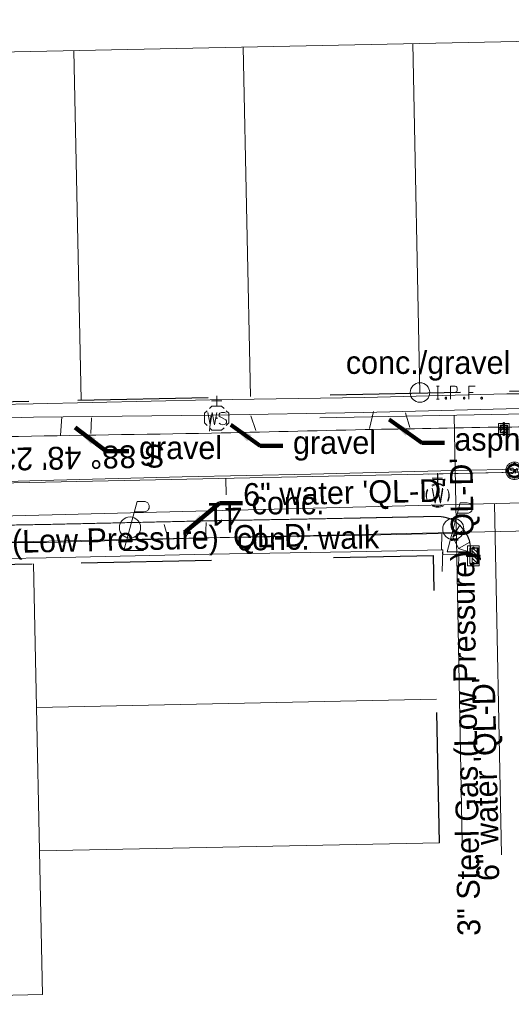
# Model space of a CAD drawing. Header units: feet. Extents: x 2433273 to 2447442, y 555003 to 575201.
# Tile 99 of 226: x 2444649 to 2444799, y 558184 to 558486. Entities that reach past the tile are written whole.
import ezdxf
from ezdxf.enums import TextEntityAlignment as Align

# ---------------------------------------------------------------- set-up
doc = ezdxf.new("R2010")
doc.units = ezdxf.units.FT
doc.header["$LTSCALE"] = 50
doc.header["$MEASUREMENT"] = 0
for name, pattern in [('cl20', [100, 5, -5, 80, -5, 5]), ('cl50', [100, 7.5, -7.5, 70, -7.5, 7.5]), ('DGN Style 1', [291.026069, 0.484236, -290.541832]), ('DGN Style 2', [484.236387, 290.541832, -193.694555]), ('DGN Style 3', [677.930942, 484.236387, -193.694555]), ('DGN Style 4', [775.262456, 387.38911, -193.694555, 0.484236, -193.694555]), ('DGN Style 5', [338.965471, 145.270916, -193.694555]), ('DGN Style 6', [921.017609, 0.484236, -193.694555, 338.965471, -193.694555, 0.484236, -193.694555]), ('DGN Style 7', [968.472775, 435.812749, -193.694555, 145.270916, -193.694555]), ('drainage01', [1.6, 0.85, -0.75]), ('rowex', [4.85, 0.8, -0.375, -0.375, 0.8, -0.3, 0.8, -0.3, 0.8, -0.3])]:
    doc.linetypes.add(name, pattern=pattern)
for name, color, linetype, lineweight in [('DR_X_Cells', 151, 'DGN Style 2', 0), ('DR_X_Cells (Construction)', 151, 'DGN Style 2', 0), ('DV_X_Property_Line', 7, 'Continuous', 0), ('GE_P_CL_50', 7, 'cl50', 13), ('GK_Drainage_Nodes', 7, 'Continuous', 53), ('GK_Drainage_Nodes (Construction)', 7, 'Continuous', 53), ('PV_P_Curb_Ramp', 120, 'Continuous', 13), ('PV_X_COP', 4, 'DGN Style 4', 0), ('PV_X_Driveway', 7, 'DGN Style 5', 0), ('PV_X_EOP', 7, 'DGN Style 3', 0), ('PV_X_Walk', 120, 'DGN Style 5', 0), ('RW_X_CL_20', 6, 'cl20', 0), ('RW_X_Fee_RW', 6, 'rowex', 30), ('SV_X_Mon_Cells_Found', 7, 'Continuous', 0), ('SV_X_Text', 7, 'Continuous', 0), ('UT_X_Gas', 2, 'Continuous', 0), ('UT_X_Gas_Text', 7, 'Continuous', 0), ('UT_X_Misc_Cells', 7, 'Continuous', 0), ('UT_X_Sanitary_Cells', 3, 'Continuous', 0), ('UT_X_Sanitary_Cells (Construction)', 3, 'Continuous', 0), ('UT_X_Water', 133, 'Continuous', 0), ('UT_X_Water_Cells', 133, 'Continuous', 0), ('UT_X_Water_Cells (Construction)', 133, 'Continuous', 0), ('UT_X_Water_Text', 7, 'Continuous', 0)]:
    doc.layers.add(name, color=color, linetype=linetype, lineweight=lineweight)
doc.styles.add('Slanted-Normal LS 0.50', font='font31.shx', dxfattribs={"height": 0.14})
doc.styles.add('Slanted-Normal LS 0.50_0', font='font31.shx')
doc.styles.add('Style-font31', font='font31.shx')
doc.dimstyles.new('Dec-0  Slanted', dxfattribs={"dimscale": 50, "dimtxt": 0.14, "dimasz": 0.14, "dimexe": 0.07, "dimexo": 0.07, "dimgap": 0.07, "dimtad": 1, "dimdec": 0, "dimzin": 3, "dimdsep": 46, "dimtxsty": 'Slanted-Normal LS 0.50_0', "dimcen": 0.09, "dimclrd": 97, "dimclre": 97, "dimclrt": 7, "dimadec": 0, "dimazin": 3, "dimtfac": 1, "dimtdec": 0, "dimtofl": 0, "dimtmove": 1, "dimatfit": 1, "dimfxl": 1, "dimtzin": 3, "dimlwd": 0, "dimlwe": 0, "dimarcsym": 0})

# ---------------------------------------------------------------- blocks, each defined once
blk = doc.blocks.new('WGV_7')
at = {"layer": 'UT_X_Water_Cells', "color": 133, "linetype": 'Continuous', "lineweight": 0}
for p, q in [((0, 0.07), (0, 0.1336)), ((0.0317, 0.1018), (-0.0318, 0.1018))]:
    blk.add_line(p, q, dxfattribs=at)
at = {"layer": 'UT_X_Water_Cells', "color": 133, "linetype": 'Continuous', "lineweight": 0, "flags": 128}
blk.add_lwpolyline([(-0.0318, 0.041), (-0.0159, -0.0452), (0, 0.041), (0.016, -0.0452), (0.0318, 0.041)], dxfattribs=at)
at = {"layer": 'UT_X_Water_Cells', "color": 133, "linetype": 'Continuous', "lineweight": 0}
for start, end in [(60.01836, 120.01574), (330.01836, 29.98164), (239.98426, 299.98164)]:
    blk.add_arc((0, 0.0001), 0.07, start, end, dxfattribs=at)
at = {"layer": 'UT_X_Water_Cells', "color": 133, "linetype": 'Continuous', "lineweight": 0, "extrusion": (0, 0, -1)}
blk.add_arc((0, 0.0001), 0.07, 330.01836, 29.98164, dxfattribs=at)
at = {"layer": 'UT_X_Water_Cells (Construction)', "color": 133, "linetype": 'Continuous', "lineweight": 30}
blk.add_point((0, 0), dxfattribs=at)
blk = doc.blocks.new('WGV_8')
at = {"layer": 'UT_X_Water_Cells', "color": 133, "linetype": 'Continuous', "lineweight": 0}
for p, q in [((0, 0.07), (0, 0.1336)), ((0.0318, 0.1018), (-0.0318, 0.1018))]:
    blk.add_line(p, q, dxfattribs=at)
at = {"layer": 'UT_X_Water_Cells', "color": 133, "linetype": 'Continuous', "lineweight": 0, "flags": 128}
blk.add_lwpolyline([(-0.0318, 0.041), (-0.0159, -0.0452), (0, 0.041), (0.016, -0.0452), (0.0318, 0.041)], dxfattribs=at)
at = {"layer": 'UT_X_Water_Cells', "color": 133, "linetype": 'Continuous', "lineweight": 0}
for start, end in [(60.01836, 120.01574), (330.01836, 29.98164), (239.98426, 299.98164)]:
    blk.add_arc((0, 0.0001), 0.07, start, end, dxfattribs=at)
at = {"layer": 'UT_X_Water_Cells', "color": 133, "linetype": 'Continuous', "lineweight": 0, "extrusion": (0, 0, -1)}
blk.add_arc((0, 0.0001), 0.07, 330.01836, 29.98164, dxfattribs=at)
at = {"layer": 'UT_X_Water_Cells (Construction)', "color": 133, "linetype": 'Continuous', "lineweight": 30}
blk.add_point((0, 0), dxfattribs=at)
blk = doc.blocks.new('CB22B-X_2')
at = {"layer": 'DR_X_Cells', "color": 151, "linetype": 'Continuous', "lineweight": 0}
for p, q in [((-1.15, -0.61), (0.61, 1.15)), ((-1.15, 0.52), (-0.52, 1.15)), ((-0.55, -1.15), (1.15, 0.55)), ((0.58, -1.15), (1.15, -0.58))]:
    blk.add_line(p, q, dxfattribs=at)
at = {"layer": 'DR_X_Cells', "color": 151, "linetype": 'drainage01', "lineweight": 0}
blk.add_lwpolyline([(-1.67, 1.67), (1.67, 1.67), (1.67, -1.67), (-1.67, -1.67), (-1.67, 1.67)], close=True, dxfattribs=at)
at = {"layer": 'DR_X_Cells', "color": 151, "linetype": 'Continuous', "lineweight": 0, "flags": 128}
blk.add_lwpolyline([(-1.15, 1.15), (1.15, 1.15), (1.15, -1.15), (-1.15, -1.15), (-1.15, 1.15)], close=True, dxfattribs=at)
at = {"layer": 'DR_X_Cells (Construction)', "color": 20, "linetype": 'drainage01', "lineweight": 0}
blk.add_lwpolyline([(-1, 1), (1, 1), (1, -1), (-1, -1), (-1, 1)], close=True, dxfattribs=at)
at = {"layer": 'GK_Drainage_Nodes (Construction)', "color": 61, "linetype": 'DGN Style 6', "lineweight": 53}
for p in [(-1, 0), (0, 1), (1, 0), (0, -1)]:
    blk.add_point(p, dxfattribs=at)
at = {"layer": 'GK_Drainage_Nodes (Construction)', "color": 21, "linetype": 'DGN Style 2', "lineweight": 53}
blk.add_point((0, 1.67), dxfattribs=at)
at = {"layer": 'GK_Drainage_Nodes (Construction)', "color": 151, "linetype": 'DGN Style 7', "lineweight": 53}
blk.add_point((0, 0), dxfattribs=at)
at = {"layer": 'GK_Drainage_Nodes (Construction)', "color": 21, "linetype": 'DGN Style 5', "lineweight": 53}
blk.add_point((0, 0), dxfattribs=at)
at = {"layer": 'GK_Drainage_Nodes (Construction)', "color": 40, "linetype": 'DGN Style 4', "lineweight": 53}
blk.add_point((0, 0), dxfattribs=at)
at = {"layer": 'GK_Drainage_Nodes (Construction)', "color": 223, "linetype": 'DGN Style 1', "lineweight": 53}
blk.add_point((0, -1.67), dxfattribs=at)
blk = doc.blocks.new('MH1D-X-SAN_3')
at = {"layer": 'GK_Drainage_Nodes (Construction)', "color": 61, "linetype": 'DGN Style 6', "lineweight": 53}
blk.add_circle((0, 0), 2, dxfattribs=at)
at = {"layer": 'GK_Drainage_Nodes (Construction)', "color": 223, "linetype": 'DGN Style 1', "lineweight": 53}
blk.add_point((0, 2), dxfattribs=at)
at = {"layer": 'GK_Drainage_Nodes (Construction)', "color": 151, "linetype": 'DGN Style 7', "lineweight": 53}
blk.add_point((0, 0), dxfattribs=at)
at = {"layer": 'GK_Drainage_Nodes (Construction)', "color": 21, "linetype": 'DGN Style 5', "lineweight": 53}
blk.add_point((0, 0), dxfattribs=at)
at = {"layer": 'GK_Drainage_Nodes (Construction)', "color": 40, "linetype": 'DGN Style 4', "lineweight": 53}
blk.add_point((0, 0), dxfattribs=at)
at = {"layer": 'GK_Drainage_Nodes (Construction)', "color": 21, "linetype": 'DGN Style 2', "lineweight": 53}
blk.add_point((0, -2), dxfattribs=at)
at = {"layer": 'UT_X_Sanitary_Cells', "color": 3, "linetype": 'Continuous', "lineweight": 0, "flags": 128}
for points in [[(-0.33, 0.69), (-0.36, 0.71), (-0.4, 0.74), (-0.51, 0.77), (-0.65, 0.8), (-0.75, 0.8), (-0.79, 0.8), (-0.95, 0.76), (-1.09, 0.69), (-1.18, 0.59), (-1.2, 0.48), (-1.2, 0.41), (-1.18, 0.31), (-1.08, 0.22), (-0.38, -0.16), (-0.32, -0.21), (-0.29, -0.26), (-0.27, -0.33), (-0.27, -0.41), (-0.28, -0.48), (-0.29, -0.54), (-0.32, -0.6), (-0.35, -0.65), (-0.37, -0.69), (-0.41, -0.72), (-0.45, -0.75), (-0.5, -0.77), (-0.53, -0.79), (-0.65, -0.8), (-0.82, -0.8), (-0.94, -0.77), (-1.1, -0.69), (-1.2, -0.61)], [(0.21, -0.8), (0.71, 0.8), (1.2, -0.8)], [(1.08, -0.42), (0.34, -0.42)]]:
    blk.add_lwpolyline(points, dxfattribs=at)
at = {"layer": 'UT_X_Sanitary_Cells', "linetype": 'drainage01', "lineweight": 0}
blk.add_circle((0, 0), 2.67, dxfattribs=at)
at = {"layer": 'UT_X_Sanitary_Cells (Construction)', "color": 20, "linetype": 'drainage01', "lineweight": 0}
blk.add_circle((0, 0), 2, dxfattribs=at)
blk = doc.blocks.new('CB3-X_1')
at = {"layer": 'DR_X_Cells', "color": 151, "linetype": 'Continuous', "lineweight": 0}
for p, q in [((-2.5, -1.76), (-0.75, 0)), ((-2.5, -0.63), (-1.88, 0)), ((-1.44, -1.83), (0.38, 0)), ((-0.31, -1.83), (1.51, 0)), ((0.82, -1.83), (2.5, -0.14)), ((1.94, -1.83), (2.5, -1.28))]:
    blk.add_line(p, q, dxfattribs=at)
at = {"layer": 'DR_X_Cells', "color": 151, "linetype": 'drainage01', "lineweight": 0}
blk.add_lwpolyline([(-3.04, 1.42), (3.04, 1.42), (3.04, -2.17), (-3.04, -2.17), (-3.04, 1.42)], close=True, dxfattribs=at)
at = {"layer": 'DR_X_Cells', "color": 151, "linetype": 'Continuous', "lineweight": 0, "flags": 128}
blk.add_lwpolyline([(-2.5, 0), (2.5, 0), (2.5, -1.83), (-2.5, -1.83), (-2.5, 0)], close=True, dxfattribs=at)
at = {"layer": 'DR_X_Cells (Construction)', "color": 20, "linetype": 'drainage01', "lineweight": 0}
blk.add_lwpolyline([(-2.37, 0.75), (2.37, 0.75), (2.37, -1.5), (-2.37, -1.5), (-2.37, 0.75)], close=True, dxfattribs=at)
at = {"layer": 'GK_Drainage_Nodes (Construction)', "color": 21, "linetype": 'DGN Style 2', "lineweight": 53}
blk.add_point((0, 1.42), dxfattribs=at)
at = {"layer": 'GK_Drainage_Nodes (Construction)', "color": 61, "linetype": 'DGN Style 6', "lineweight": 53}
for p in [(0, 0.75), (-2.37, -0.37), (0, -1.5), (2.37, -0.37)]:
    blk.add_point(p, dxfattribs=at)
at = {"layer": 'GK_Drainage_Nodes (Construction)', "color": 21, "linetype": 'DGN Style 5', "lineweight": 53}
blk.add_point((0, 0), dxfattribs=at)
at = {"layer": 'GK_Drainage_Nodes (Construction)', "color": 40, "linetype": 'DGN Style 4', "lineweight": 53}
blk.add_point((0, 0), dxfattribs=at)
at = {"layer": 'GK_Drainage_Nodes (Construction)', "color": 151, "linetype": 'DGN Style 7', "lineweight": 53}
blk.add_point((0, -0.37), dxfattribs=at)
at = {"layer": 'GK_Drainage_Nodes (Construction)', "color": 223, "linetype": 'DGN Style 1', "lineweight": 53}
blk.add_point((0, -2.17), dxfattribs=at)
blk = doc.blocks.new('WSS_7')
at = {"layer": 'UT_X_Water_Cells', "color": 133, "linetype": 'Continuous', "lineweight": 0}
for p, q in [((0, 0.0741), (0, 0.1376)), ((0.0318, 0.1058), (-0.0319, 0.1058)), ((0.0202, 0.0082), (0.0553, -0.0101))]:
    blk.add_line(p, q, dxfattribs=at)
at = {"layer": 'UT_X_Water_Cells', "color": 133, "linetype": 'Continuous', "lineweight": 0, "flags": 128}
for points in [[(0.0448, 0.0588), (0.0296, 0.0741), (-0.0297, 0.0741), (-0.0448, 0.059)], [(-0.0588, 0.0448), (-0.0741, 0.0297), (-0.0741, -0.0296), (-0.059, -0.0447)], [(-0.0554, 0.0355), (-0.0412, -0.0408), (-0.0272, 0.0355), (-0.013, -0.0408), (0.0013, 0.0355)], [(0.0588, -0.0447), (0.074, -0.0296), (0.074, 0.0297), (0.0588, 0.0448)], [(-0.045, -0.0587), (-0.0297, -0.074), (0.0296, -0.074), (0.0448, -0.0588)]]:
    blk.add_lwpolyline(points, dxfattribs=at)
at = {"layer": 'UT_X_Water_Cells', "color": 133, "linetype": 'Continuous', "lineweight": 0, "extrusion": (0, 0, -1)}
for centre, radius, start, end in [((-0.0277, 0.0195), 0.0135, 303.63245, 53.74127), ((-0.0388, -0.0047), 0.04, 61.34633, 118.65367), ((-0.0372, -0.0091), 0.0316, 235.60372, 316.33053), ((-0.0438, -0.0225), 0.017, 132.06416, 228.51167)]:
    blk.add_arc(centre, radius, start, end, dxfattribs=at)
at = {"layer": 'UT_X_Water_Cells (Construction)', "color": 133, "linetype": 'Continuous', "lineweight": 30}
blk.add_point((0, 0), dxfattribs=at)
blk = doc.blocks.new('PLP_5')
at = {"layer": 'UT_X_Misc_Cells', "color": 1, "linetype": 'Continuous', "lineweight": 0}
for p, q in [((0.0428, 0.16), (0.0853, 0.16)), ((0.0257, 0.0962), (0.0853, 0.0962))]:
    blk.add_line(p, q, dxfattribs=at)
at = {"layer": 'UT_X_Misc_Cells', "color": 1, "linetype": 'Continuous', "lineweight": 0, "flags": 128}
blk.add_lwpolyline([(0.0428, 0.16), (-0.0375, -0.14), (0.0825, -0.14)], dxfattribs=at)
at = {"layer": 'UT_X_Misc_Cells', "color": 1, "linetype": 'Continuous', "lineweight": 0}
blk.add_circle((0, 0), 0.065, dxfattribs=at)
at = {"layer": 'UT_X_Misc_Cells', "color": 1, "linetype": 'Continuous', "lineweight": 0, "extrusion": (0, 0, -1)}
blk.add_arc((-0.086, 0.1281), 0.0319, 88.8767, 271.1233, dxfattribs=at)
blk = doc.blocks.new('IPF_30')
at = {"layer": 'SV_X_Mon_Cells_Found', "color": 7, "linetype": 'Continuous', "lineweight": 0, "flags": 128}
for points in [[(0.1007, 0.04), (0.1184, 0.04)], [(0.1095, -0.04), (0.1095, 0.04)], [(0.1878, -0.04), (0.1878, 0.04), (0.2143, 0.04), (0.217, 0.0394), (0.2209, 0.0381), (0.2225, 0.0368), (0.2242, 0.0356), (0.2264, 0.0324), (0.228, 0.0293), (0.2291, 0.0242), (0.2291, 0.0167), (0.2286, 0.0142), (0.2275, 0.0104), (0.2253, 0.006), (0.2231, 0.0041), (0.2214, 0.0028), (0.2187, 0.0016), (0.2143, 0.0009), (0.1878, 0.0009)], [(0.3383, 0.04), (0.3002, 0.04), (0.3002, -0.04)], [(0.3002, 0.0009), (0.3272, 0.0009)], [(0.1007, -0.04), (0.1184, -0.04)], [(0.1575, -0.0293), (0.1602, -0.0293), (0.1619, -0.0305), (0.1635, -0.0331), (0.1635, -0.0362), (0.1619, -0.0387), (0.1602, -0.04), (0.1575, -0.04), (0.1558, -0.0387), (0.1542, -0.0362), (0.1542, -0.0331), (0.1558, -0.0305), (0.1575, -0.0293)], [(0.2699, -0.0293), (0.2727, -0.0293), (0.2743, -0.0305), (0.276, -0.0331), (0.276, -0.0362), (0.2743, -0.0387), (0.2727, -0.04), (0.2699, -0.04), (0.2683, -0.0387), (0.2666, -0.0362), (0.2666, -0.0331), (0.2683, -0.0305), (0.2699, -0.0293)], [(0.3774, -0.0293), (0.3801, -0.0293), (0.3818, -0.0305), (0.3835, -0.0331), (0.3835, -0.0362), (0.3818, -0.0387), (0.3801, -0.04), (0.3774, -0.04), (0.3757, -0.0387), (0.3741, -0.0362), (0.3741, -0.0331), (0.3757, -0.0305), (0.3774, -0.0293)]]:
    blk.add_lwpolyline(points, dxfattribs=at)
at = {"layer": 'SV_X_Mon_Cells_Found', "color": 7, "linetype": 'Continuous', "lineweight": 0}
blk.add_circle((0, 0), 0.06, dxfattribs=at)
blk = doc.blocks.new('PLP_6')
at = {"layer": 'UT_X_Misc_Cells', "color": 1, "linetype": 'Continuous', "lineweight": 0}
for p, q in [((0.0428, 0.16), (0.0853, 0.16)), ((0.0257, 0.0962), (0.0853, 0.0962))]:
    blk.add_line(p, q, dxfattribs=at)
at = {"layer": 'UT_X_Misc_Cells', "color": 1, "linetype": 'Continuous', "lineweight": 0, "flags": 128}
blk.add_lwpolyline([(0.0428, 0.16), (-0.0375, -0.14), (0.0825, -0.14)], dxfattribs=at)
at = {"layer": 'UT_X_Misc_Cells', "color": 1, "linetype": 'Continuous', "lineweight": 0}
blk.add_circle((0, 0), 0.065, dxfattribs=at)
at = {"layer": 'UT_X_Misc_Cells', "color": 1, "linetype": 'Continuous', "lineweight": 0, "extrusion": (0, 0, -1)}
blk.add_arc((-0.086, 0.1281), 0.0319, 88.8767, 271.1233, dxfattribs=at)

msp = doc.modelspace()

# ---------------------------------------------------------------- linework, layer by layer
at = {"layer": 'DV_X_Property_Line'}
for p, q in [((2444421.76, 558471.44), (2445122.19, 558486.03)), ((2444769.22, 558478.67), (2444771.45, 558371.4)), ((2444665.24, 558476.51), (2444667.47, 558369.23)), ((2444717.23, 558477.59), (2444719.46, 558370.31)), ((2444655.66, 558186.63), (2444652.9, 558318.92)), ((2444653.82, 558274.81), (2444776.54, 558277.36)), ((2444654.74, 558230.72), (2444777.46, 558233.27)), ((2444511.66, 558183.63), (2444655.66, 558186.63))]:
    msp.add_line(p, q, dxfattribs=at)
at = {"layer": 'GE_P_CL_50'}
msp.add_line((2445148.88, 558354.26), (2443880.06, 558327.82), dxfattribs=at)
at = {"layer": 'GE_P_CL_50', "linetype": 'Continuous'}
msp.add_line((2444711.84, 558345.15), (2444711.94, 558340.15), dxfattribs=at)
at = {"layer": 'PV_P_Curb_Ramp'}
for p, q in [((2444783.64, 558330.75), (2444781.5, 558327.2)), ((2444778.09, 558323.16), (2444778.11, 558328.21)), ((2444782.04, 558328.1), (2444778.11, 558328.21)), ((2444781.5, 558327.2), (2444784.95, 558329.21)), ((2444783.27, 558323.6), (2444781.5, 558327.2)), ((2444783.27, 558323.6), (2444786.73, 558325.61)), ((2444778.44, 558323.17), (2444778.09, 558323.16)), ((2444778.39, 558321.84), (2444778.44, 558323.17)), ((2444778.39, 558321.84), (2444783.32, 558321.82)), ((2444783.27, 558323.6), (2444787.04, 558322.35)), ((2444783.32, 558321.82), (2444783.33, 558322.35)), ((2444783.33, 558322.35), (2444787.04, 558322.35))]:
    msp.add_line(p, q, dxfattribs=at)
msp.add_arc((2444775.73, 558322.66), 11.32, 358.464, 45.666, dxfattribs=at)
at = {"layer": 'PV_X_COP', "flags": 128}
for points in [[(2445407.24, 558342.41), (2445383.21, 558344.12), (2445341.46, 558345.2), (2445303.63, 558346.63), (2445254.98, 558348.61), (2445201.62, 558351.68), (2445163.53, 558354), (2445140.08, 558355.51), (2445121.69, 558355.02), (2445087.7, 558353.67), (2445034.35, 558352.75), (2444984.03, 558351.72), (2444944.76, 558351.07), (2444894.83, 558350.75), (2444858.97, 558349.69), (2444807.05, 558348.11), (2444777.88, 558347.48), (2444738, 558346.47), (2444698.48, 558345.64), (2444655.21, 558344.46), (2444644.71, 558344.23)], [(2445407.24, 558342.41), (2445383.21, 558344.12), (2445341.46, 558345.2), (2445303.63, 558346.63), (2445254.98, 558348.61), (2445201.62, 558351.68), (2445163.53, 558354), (2445140.08, 558355.51), (2445121.69, 558355.02), (2445087.7, 558353.67), (2445034.35, 558352.75), (2444984.03, 558351.72), (2444944.76, 558351.07), (2444894.83, 558350.75), (2444858.97, 558349.69), (2444807.05, 558348.11), (2444777.88, 558347.48), (2444738, 558346.47), (2444698.48, 558345.64), (2444655.21, 558344.46)]]:
    msp.add_lwpolyline(points, dxfattribs=at)
at = {"layer": 'PV_X_Driveway', "flags": 128}
for points in [[(2444661.16, 558358.47), (2444661.57, 558364.01)], [(2444661.16, 558358.47), (2444661.57, 558364.01)], [(2444670.62, 558363.77), (2444670.42, 558358.98)], [(2444670.62, 558363.77), (2444670.42, 558358.98)], [(2444706.85, 558359.66), (2444707.27, 558364.22)], [(2444706.85, 558359.66), (2444707.27, 558364.22)], [(2444719.5, 558364.38), (2444721.07, 558359.85)], [(2444719.5, 558364.38), (2444721.07, 558359.85)], [(2444755.96, 558360.43), (2444757.17, 558365.69)], [(2444755.96, 558360.43), (2444757.17, 558365.69)], [(2444766.97, 558365.24), (2444768.32, 558360.79)], [(2444766.97, 558365.24), (2444768.32, 558360.79)], [(2444692.94, 558331.03), (2444694.3, 558326.36)], [(2444692.94, 558331.03), (2444694.3, 558326.36)], [(2444705.65, 558326.7), (2444705.87, 558331.6)], [(2444705.65, 558326.7), (2444705.87, 558331.6)]]:
    msp.add_lwpolyline(points, dxfattribs=at)
at = {"layer": 'PV_X_EOP'}
msp.add_open_spline([(2444415.91, 558363.29), (2444415.91, 558362.61), (2444415.91, 558361.93), (2444415.91, 558361.25), (2444415.91, 558359.94), (2444416.94, 558358.88), (2444417.69, 558357.74), (2444418.45, 558356.61), (2444419.08, 558355.56), (2444420.28, 558354.77), (2444421.98, 558353.63), (2444423.79, 558353.16), (2444425.66, 558353.2), (2444443.65, 558353.56), (2444461.65, 558353.92), (2444479.64, 558354.28), (2444496.39, 558354.63), (2444513.14, 558354.98), (2444529.9, 558355.32), (2444545.39, 558355.64), (2444560.89, 558355.96), (2444576.39, 558356.28), (2444589.4, 558356.64), (2444602.42, 558357.01), (2444615.43, 558357.38), (2444625.05, 558357.58), (2444634.68, 558357.78), (2444644.3, 558357.98), (2444665.36, 558358.34), (2444686.41, 558358.69), (2444707.47, 558359.05), (2444723.19, 558359.41), (2444738.9, 558359.77), (2444754.62, 558360.13), (2444768.05, 558360.38), (2444781.47, 558360.63), (2444794.9, 558360.88), (2444795.11, 558360.86), (2444795.32, 558360.85), (2444795.54, 558360.83), (2444796.22, 558360.82), (2444796.9, 558360.8), (2444797.58, 558360.79), (2444798.26, 558360.83), (2444798.95, 558360.87), (2444799.63, 558360.91), (2444810.86, 558361.07), (2444822.1, 558361.22), (2444833.33, 558361.37), (2444847.11, 558361.7), (2444860.9, 558362.02), (2444874.69, 558362.35), (2444912.97, 558363.04), (2444951.26, 558363.73), (2444989.55, 558364.42), (2445008.77, 558364.89), (2445028, 558365.37), (2445047.22, 558365.84), (2445065.71, 558366.24), (2445084.21, 558366.64), (2445102.7, 558367.04), (2445107.5, 558367.04), (2445112.3, 558367.05), (2445117.1, 558367.05), (2445117.55, 558367.1), (2445118, 558367.15), (2445118.45, 558367.2), (2445119.12, 558367.18), (2445119.8, 558367.15), (2445120.47, 558367.13), (2445121.22, 558367.1), (2445121.95, 558367.32), (2445122.69, 558367.51), (2445124.48, 558367.99), (2445126.17, 558368.51), (2445127.5, 558370.11), (2445128.94, 558371.84), (2445129.34, 558373.74), (2445129.41, 558375.72), (2445129.43, 558376.56), (2445129.46, 558377.4), (2445129.49, 558378.24)], degree=3, knots=[0, 0, 0, 0, 0.00976, 0.00976, 0.00976, 0.028625, 0.028625, 0.028625, 0.047535, 0.047535, 0.047535, 0.074408, 0.074408, 0.074408, 0.333333, 0.333333, 0.333333, 0.352941, 0.352941, 0.352941, 0.372549, 0.372549, 0.372549, 0.392157, 0.392157, 0.392157, 0.411765, 0.411765, 0.411765, 0.431373, 0.431373, 0.431373, 0.45098, 0.45098, 0.45098, 0.470588, 0.470588, 0.470588, 0.490196, 0.490196, 0.490196, 0.509804, 0.509804, 0.509804, 0.529412, 0.529412, 0.529412, 0.54902, 0.54902, 0.54902, 0.568627, 0.568627, 0.568627, 0.588235, 0.588235, 0.588235, 0.607843, 0.607843, 0.607843, 0.627451, 0.627451, 0.627451, 0.647059, 0.647059, 0.647059, 0.666667, 0.666667, 0.666667, 0.7037, 0.7037, 0.7037, 0.745074, 0.745074, 0.745074, 0.84516, 0.84516, 0.84516, 0.953813, 0.953813, 0.953813, 1, 1, 1, 1], dxfattribs=at)
msp.add_rational_spline([(2444417.06, 558315.17), (2444417.05, 558315.44), (2444417.05, 558315.71), (2444417.05, 558315.99), (2444416.98, 558321.92), (2444421.1, 558326.18), (2444427.03, 558326.31), (2444444.64, 558326.71), (2444462.25, 558327.1), (2444479.86, 558327.5), (2444488.02, 558327.63), (2444496.19, 558327.76), (2444504.36, 558327.9), (2444527.47, 558328.39), (2444550.59, 558328.89), (2444573.7, 558329.38), (2444584.59, 558329.62), (2444595.47, 558329.85), (2444606.36, 558330.08), (2444623.21, 558330.39), (2444640.06, 558330.7), (2444656.91, 558331.01), (2444673.51, 558331.38), (2444690.11, 558331.75), (2444706.71, 558332.12), (2444721.32, 558332.39), (2444735.93, 558332.66), (2444750.55, 558332.93), (2444759.2, 558333.11), (2444767.86, 558333.29), (2444776.51, 558333.48), (2444777.73, 558333.5), (2444778.92, 558333.28), (2444780.11, 558332.92), (2444781.75, 558332.43), (2444783.06, 558331.48), (2444784.24, 558330.1), (2444785.63, 558328.46), (2444786.69, 558326.77), (2444786.84, 558324.81), (2444786.88, 558324.23), (2444786.93, 558323.65), (2444786.97, 558323.07), (2444786.99, 558322.83), (2444787.02, 558322.59), (2444787.04, 558322.35)], [1, 1, 1, 1, 0.807380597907, 0.807380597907, 1, 1, 1, 1, 1, 1, 1, 1, 1, 1, 1, 1, 1, 1, 1, 1, 1, 1, 1, 1, 1, 1, 1, 1, 1, 1, 1, 1, 1, 1, 1, 1, 1, 1, 1, 1, 1, 1, 1, 1], degree=3, knots=[0, 0, 0, 0, 0.166667, 0.166667, 0.166667, 0.333333, 0.333333, 0.333333, 0.5, 0.5, 0.5, 0.527778, 0.527778, 0.527778, 0.555556, 0.555556, 0.555556, 0.583333, 0.583333, 0.583333, 0.611111, 0.611111, 0.611111, 0.638889, 0.638889, 0.638889, 0.666667, 0.666667, 0.666667, 0.769121, 0.769121, 0.769121, 0.783488, 0.783488, 0.783488, 0.803215, 0.803215, 0.803215, 0.826472, 0.826472, 0.826472, 0.833333, 0.833333, 0.833333, 1, 1, 1, 1], dxfattribs=at)
at = {"layer": 'PV_X_Walk', "flags": 128}
for points in [[(2444416.31, 558363.53), (2444505.97, 558365.5), (2444563.51, 558366.44), (2444575.73, 558366.72), (2444613.47, 558367.44), (2444652.71, 558368.03), (2444707.1, 558369.28), (2444754.38, 558370.04), (2444798.14, 558371.13), (2444831.93, 558371.24), (2444874.56, 558373), (2444899.17, 558373.12), (2444990.28, 558375.18), (2444990.01, 558374.5), (2445036.78, 558375.83), (2445101.67, 558377.27), (2445125.03, 558377.86), (2445124.88, 558385.68)], [(2444416.31, 558363.53), (2444505.97, 558365.5), (2444563.51, 558366.44), (2444575.73, 558366.72), (2444613.47, 558367.44), (2444652.71, 558368.03), (2444707.1, 558369.28), (2444754.38, 558370.04), (2444798.14, 558371.13), (2444831.93, 558371.24), (2444874.56, 558373), (2444899.17, 558373.12), (2444990.28, 558375.18), (2444990.01, 558374.5), (2445036.78, 558375.83), (2445101.67, 558377.27), (2445125.03, 558377.86), (2445124.88, 558385.68)], [(2444575.43, 558357.11), (2444575.34, 558361.74), (2444609.15, 558362.51), (2444652.89, 558363.97), (2444707.31, 558364.53), (2444754.22, 558365.34), (2444797.95, 558366.56), (2444831.99, 558367.11), (2444874.75, 558368.07), (2444899.77, 558368.74), (2444989.61, 558370.39), (2445042.72, 558371.13), (2445100.93, 558372.62), (2445124.53, 558372.77), (2445124.49, 558368.71)], [(2444575.43, 558357.11), (2444575.34, 558361.74), (2444609.15, 558362.51), (2444652.89, 558363.97), (2444707.31, 558364.53), (2444754.22, 558365.34), (2444797.95, 558366.56), (2444831.99, 558367.11), (2444874.75, 558368.07), (2444899.77, 558368.74), (2444989.61, 558370.39), (2445042.72, 558371.13), (2445100.93, 558372.62), (2445124.53, 558372.77), (2445124.49, 558368.71)], [(2444424.93, 558325.15), (2444424.83, 558321.01), (2444480.25, 558321.68), (2444505.14, 558322.11), (2444521.12, 558322.91), (2444573.88, 558323.87), (2444604.64, 558324.62), (2444620.86, 558324.61), (2444620.87, 558329.77), (2444624.21, 558329.9), (2444623.9, 558324.6), (2444644.25, 558325.48), (2444656.85, 558325.46), (2444706.77, 558326.85), (2444750.1, 558327.64), (2444778.14, 558328.21), (2444785.13, 558328.01)], [(2444424.93, 558325.15), (2444424.83, 558321.01), (2444480.25, 558321.68), (2444505.14, 558322.11), (2444521.12, 558322.91), (2444573.88, 558323.87), (2444604.64, 558324.62), (2444620.86, 558324.61), (2444620.87, 558329.77), (2444624.21, 558329.9), (2444623.9, 558324.6), (2444644.25, 558325.48), (2444656.85, 558325.46), (2444706.77, 558326.85), (2444750.1, 558327.64), (2444778.14, 558328.21), (2444785.13, 558328.01)], [(2444424.79, 558310.52), (2444424.83, 558316.28), (2444480.73, 558317.28), (2444505.31, 558317.61), (2444521.49, 558317.91), (2444573.73, 558319.28), (2444605.32, 558319.83), (2444644.37, 558320.57), (2444656.78, 558320.72), (2444706.76, 558321.84), (2444750.25, 558322.57), (2444778.44, 558323.17), (2444778.22, 558316.53)], [(2444424.79, 558310.52), (2444424.83, 558316.28), (2444480.73, 558317.28), (2444505.31, 558317.61), (2444521.49, 558317.91), (2444573.73, 558319.28), (2444605.32, 558319.83), (2444644.37, 558320.57), (2444656.78, 558320.72), (2444706.76, 558321.84), (2444750.25, 558322.57), (2444778.44, 558323.17), (2444778.22, 558316.53)], [(2444783.31, 558316.84), (2444783.33, 558322.35), (2444786.46, 558322.5)], [(2444783.31, 558316.84), (2444783.33, 558322.35), (2444786.46, 558322.5)]]:
    msp.add_lwpolyline(points, dxfattribs=at)
at = {"layer": 'RW_X_CL_20'}
msp.add_line((2443880.06, 558327.82), (2445148.88, 558354.26), dxfattribs=at)
msp.add_line((2443880.06, 558327.82), (2445148.88, 558354.26), dxfattribs=at)
at = {"layer": 'RW_X_Fee_RW'}
for p, q in [((2444423.99, 558364.16), (2445124.41, 558378.75)), ((2444425.03, 558314.17), (2444775.62, 558321.47)), ((2444777.46, 558233.27), (2444775.62, 558321.47))]:
    msp.add_line(p, q, dxfattribs=at)
at = {"layer": 'UT_X_Gas'}
msp.add_line((2444781.9, 558364.56), (2444784.45, 558233.42), dxfattribs=at)
at = {"layer": 'UT_X_Gas', "flags": 128}
for points in [[(2444740.76, 558363.76), (2445124.59, 558371.24), (2445154.35, 558372.03), (2445288.43, 558366.11)], [(2444165.55, 558315.34), (2445125.6, 558335.91), (2445155.61, 558335.94), (2445524.57, 558319.65)]]:
    msp.add_lwpolyline(points, dxfattribs=at)
at = {"layer": 'UT_X_Water'}
msp.add_line((2444794.33, 558337.42), (2444796.5, 558229.58), dxfattribs=at)
at = {"layer": 'UT_X_Water', "flags": 128}
msp.add_lwpolyline([(2443555.77, 558291.68), (2443887.09, 558295.51), (2443886.83, 558318.29), (2444542.08, 558330.99), (2445140.1, 558346.24)], dxfattribs=at)

# ---------------------------------------------------------------- block references
at = {"layer": 'DR_X_Cells', "color": 151, "linetype": 'Continuous', "lineweight": 0}
msp.add_blockref('CB22B-X_2', (2444797.19, 558360.31), dxfattribs=at)
at = {"layer": 'DR_X_Cells', "color": 151, "linetype": 'Continuous', "lineweight": 0, "rotation": 90}
msp.add_blockref('CB3-X_1', (2444787.48, 558321.36), dxfattribs=at)
at = {"layer": 'GK_Drainage_Nodes', "color": 21, "linetype": 'DGN Style 2', "lineweight": 53}
msp.add_blockref('MH1D-X-SAN_3', (2444800.44, 558347.49), dxfattribs=at)
at = {"layer": 'SV_X_Mon_Cells_Found', "color": 7, "linetype": 'Continuous', "lineweight": 0, "xscale": 50, "yscale": 50, "zscale": 50}
msp.add_blockref('IPF_30', (2444771.45, 558371.51), dxfattribs=at)
at = {"layer": 'UT_X_Misc_Cells', "color": 1, "linetype": 'Continuous', "lineweight": 0, "xscale": 50, "yscale": 50, "zscale": 50}
for name, p in [('PLP_5', (2444682.48, 558330.05)), ('PLP_6', (2444781.67, 558329.62))]:
    msp.add_blockref(name, p, dxfattribs=at)
at = {"layer": 'UT_X_Water_Cells', "color": 133, "linetype": 'Continuous', "lineweight": 30, "xscale": 50, "yscale": 50, "zscale": 50}
msp.add_blockref('WSS_7', (2444709.08, 558363.65), dxfattribs=at)
at = {"layer": 'UT_X_Water_Cells', "color": 133, "linetype": 'Continuous', "lineweight": 0, "xscale": 50, "yscale": 50, "zscale": 50}
for name, p in [('WGV_7', (2444776.82, 558340.08)), ('WGV_8', (2444776.92, 558339.77))]:
    msp.add_blockref(name, p, dxfattribs=at)

# ---------------------------------------------------------------- texts
at = {"layer": 'GE_P_CL_50', "linetype": 'Continuous', "style": 'Style-font31'}
msp.add_text('S 88%%d 48\' 23" W', height=7, rotation=181.1936, dxfattribs=at).set_placement((2444660.46, 558347.86), align=Align.TOP_CENTER)
msp.add_text('41', height=7, rotation=181.1936, dxfattribs=at).set_placement((2444711.46, 558337.64), align=Align.CENTER)
at = {"layer": 'SV_X_Text', "style": 'Slanted-Normal LS 0.50'}
msp.add_text('conc. walk', height=7, rotation=0.9617, dxfattribs=at).set_placement((2444715.29, 558322.95))
at = {"layer": 'SV_X_Text', "char_height": 7, "line_spacing_factor": 0.606, "style": 'Slanted-Normal LS 0.50'}
for s, insert, attachment_point in [('conc./gravel', (2444799.18, 558379.69), 6), ('asphalt', (2444782, 558356.09), 4), ('gravel', (2444685.25, 558353.52), 4), ('gravel', (2444732.48, 558355.12), 4), ('conc.', (2444719.81, 558337.56), 4)]:
    msp.add_mtext(s, dxfattribs=dict(at, insert=insert, attachment_point=attachment_point))
at = {"layer": 'UT_X_Gas_Text', "style": 'Slanted-Normal LS 0.50'}
for rotation, p in [(90.9485, (2444788.78, 558278.11)), (1.2665, (2444664.91, 558322.66))]:
    msp.add_text('3" Steel Gas (Low Pressure) \'QL-D\'', height=7, rotation=rotation, dxfattribs=at).set_placement(p, align=Align.CENTER)
at = {"layer": 'UT_X_Water_Text', "style": 'Slanted-Normal LS 0.50'}
for rotation, p in [(1.2665, (2444748.55, 558337.34)), (91.2911, (2444795.11, 558252.83))]:
    msp.add_text('6" water \'QL-D\'', height=7, rotation=rotation, dxfattribs=at).set_placement(p, align=Align.CENTER)

# ---------------------------------------------------------------- leaders
at = {"layer": 'SV_X_Text', "color": 97, "linetype": 'Continuous', "lineweight": 0, "annotation_type": 0, "has_hookline": 1}
for points, hookline_direction, text_width in [([(2444823.14, 558363.44), (2444809.68, 558379.69), (2444802.68, 558379.69)], 1, 70.11), ([(2444665.63, 558360.74), (2444675.14, 558353.52), (2444682.14, 558353.52)], 0, 34.28), ([(2444713.45, 558361.61), (2444722.37, 558355.12), (2444729.37, 558355.12)], 0, 34.28), ([(2444762.03, 558363.23), (2444772, 558356.09), (2444779, 558356.09)], 0, 41.28), ([(2444699.17, 558328.54), (2444709.97, 558337.56), (2444716.97, 558337.56)], 0, 27.33)]:
    msp.add_leader(points, dimstyle='Dec-0  Slanted', override={"dimtad": 0, "dimclrd": 0, "dimlwd": 65534}, dxfattribs=dict(at, hookline_direction=hookline_direction, text_width=text_width))

doc.saveas('drawing.dxf')
